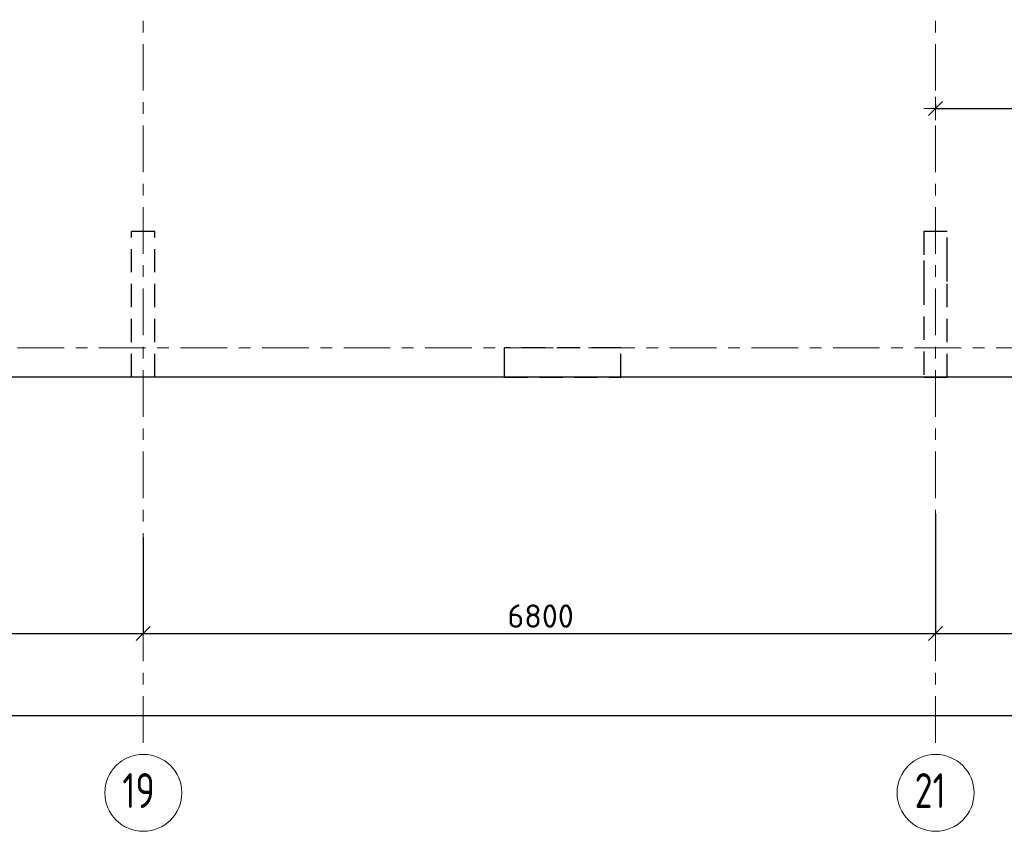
# Model space of a CAD drawing. Header units: metres. Extents: x -38 to 97, y -15 to 21.
# Tile 22 of 111: x 47.09 to 55.54, y -4.15 to 2.82. Entities that reach past the tile are written whole.
import ezdxf

# ---------------------------------------------------------------- set-up
doc = ezdxf.new("R2010")
doc.units = ezdxf.units.M
doc.header["$PDMODE"] = 65
for name, pattern in [('______11', [0.5, 0.4, -0.05, 0, -0.05]), ('______2', [0.27, 0.2, -0.07]), ('______5', [1.1, 0.8, -0.1, 0.1, -0.1])]:
    doc.linetypes.add(name, pattern=pattern)
for name, color, linetype, lineweight in [('XR$2$Осевая линия (1)', 7, '______5', 13), ('XR$2$Размерная линия (1)', 7, 'Continuous', 13), ('XR$3$Перекрытие (1)', 7, 'Continuous', 35), ('XR$3$Размерная линия (1)', 7, 'Continuous', 13), ('XR$5$Перекрытие (1)', 7, 'Continuous', 35), ('XR$5$Размерная линия (1)', 7, 'Continuous', 13)]:
    doc.layers.add(name, color=color, linetype=linetype, lineweight=lineweight)
doc.layers.add('XR$7$Стена_ бетон несущ.', color=7, linetype='Continuous', lineweight=70, true_color=0xb4b496)
doc.styles.add('ISOCPEUR', font='txt')
doc.dimstyles.new('DIMSTYLE_3', dxfattribs={"dimtxt": 0.2, "dimasz": 0.2, "dimexe": 0, "dimexo": 0, "dimgap": 0.1, "dimtad": 2, "dimdec": 0, "dimlfac": 1000, "dimrnd": 5, "dimzin": 12, "dimdsep": 46, "dimtxsty": 'ISOCPEUR', "dimblk1": 'ALL_ML_STRICH', "dimblk2": 'ALL_ML_STRICH', "dimsah": 1, "dimcen": 0, "dimclrd": 7, "dimclre": 256, "dimclrt": 7, "dimadec": 0, "dimazin": 0, "dimtfac": 1, "dimtdec": 0, "dimtix": 1, "dimtmove": 2, "dimatfit": 3, "dimfxl": 0, "dimtzin": 0, "dimlwd": 0, "dimlwe": -3, "dimarcsym": 0})

# ---------------------------------------------------------------- blocks, each defined once
blk = doc.blocks.new('ALL_ML_STRICH')
at = {"color": 0, "linetype": 'ByBlock', "lineweight": -2}
for p, q in [((0, -0.5), (0, 0.5)), ((-1, 0), (0.5, 0)), ((-0.3, -0.3), (0.3, 0.3))]:
    blk.add_line(p, q, dxfattribs=at)
blk = doc.blocks.new('*D12')
at = {"layer": 'DEFPOINTS', "color": 7, "linetype": 'Continuous', "lineweight": 13, "transparency": 33554687}
for p in [(0.5, -3.1033), (0.5, -3.1563), (61.6, -3.1401)]:
    blk.add_point(p, dxfattribs=at)
at = {"layer": 'XR$2$Размерная линия (1)', "color": 9, "linetype": 'Continuous', "lineweight": -2, "true_color": 0xc7c7c7, "transparency": 33554687}
for p, q in [((0.5, -3.1233), (0.5, -3.1563)), ((61.6, -3.1563), (61.6, -3.1563))]:
    blk.add_line(p, q, dxfattribs=at)
at = {"layer": 'XR$2$Размерная линия (1)', "color": 7, "linetype": 'Continuous', "lineweight": -2, "transparency": 33554687}
blk.add_line((0.5, -3.1563), (61.6, -3.1563), dxfattribs=at)
at = {"layer": 'XR$2$Размерная линия (1)', "color": 7, "linetype": 'Continuous', "lineweight": 13, "transparency": 33554687, "xscale": 0.2, "yscale": 0.2, "zscale": 0.2, "rotation": 180}
blk.add_blockref('ALL_ML_STRICH', (0.5, -3.1563), dxfattribs=at)
at = {"layer": 'XR$2$Размерная линия (1)', "color": 7, "linetype": 'Continuous', "lineweight": 13, "transparency": 33554687, "xscale": 0.2, "yscale": 0.2, "zscale": 0.2}
blk.add_blockref('ALL_ML_STRICH', (61.6, -3.1563), dxfattribs=at)
at = {"layer": 'XR$2$Размерная линия (1)', "color": 7, "linetype": 'Continuous', "lineweight": 13, "transparency": 33554687, "insert": (31.1, -3.0063), "char_height": 0.2, "width": 1, "attachment_point": 5, "style": 'ISOCPEUR'}
blk.add_mtext('\\A1;{61100}', dxfattribs=at)
blk = doc.blocks.new('*D23')
at = {"layer": 'DEFPOINTS', "color": 7, "linetype": 'Continuous', "lineweight": 13, "transparency": 33554687}
for p in [(41.45, -1.5748), (48.15, -1.6059), (41.45, -2.452)]:
    blk.add_point(p, dxfattribs=at)
at = {"layer": 'XR$2$Размерная линия (1)', "color": 9, "linetype": 'Continuous', "lineweight": -2, "true_color": 0xc7c7c7, "transparency": 33554687}
for p, q in [((41.45, -1.5948), (41.45, -2.452)), ((48.15, -1.6259), (48.15, -2.452))]:
    blk.add_line(p, q, dxfattribs=at)
at = {"layer": 'XR$2$Размерная линия (1)', "color": 7, "linetype": 'Continuous', "lineweight": -2, "transparency": 33554687}
blk.add_line((41.45, -2.452), (48.15, -2.452), dxfattribs=at)
at = {"layer": 'XR$2$Размерная линия (1)', "color": 7, "linetype": 'Continuous', "lineweight": 13, "transparency": 33554687, "xscale": 0.2, "yscale": 0.2, "zscale": 0.2, "rotation": 180}
blk.add_blockref('ALL_ML_STRICH', (41.45, -2.452), dxfattribs=at)
at = {"layer": 'XR$2$Размерная линия (1)', "color": 7, "linetype": 'Continuous', "lineweight": 13, "transparency": 33554687, "xscale": 0.2, "yscale": 0.2, "zscale": 0.2}
blk.add_blockref('ALL_ML_STRICH', (48.15, -2.452), dxfattribs=at)
at = {"layer": 'XR$2$Размерная линия (1)', "color": 7, "linetype": 'Continuous', "lineweight": 13, "transparency": 33554687, "insert": (44.81, -2.302), "char_height": 0.2, "width": 0.8, "attachment_point": 5, "style": 'ISOCPEUR'}
blk.add_mtext('\\A1;{6700}', dxfattribs=at)
blk = doc.blocks.new('*D24')
at = {"layer": 'DEFPOINTS', "color": 7, "linetype": 'Continuous', "lineweight": 13, "transparency": 33554687}
for p in [(54.95, -1.4027), (48.15, -1.6059), (48.15, -2.452)]:
    blk.add_point(p, dxfattribs=at)
at = {"layer": 'XR$2$Размерная линия (1)', "color": 9, "linetype": 'Continuous', "lineweight": -2, "true_color": 0xc7c7c7, "transparency": 33554687}
for p, q in [((54.95, -1.4227), (54.95, -2.452)), ((48.15, -1.6259), (48.15, -2.452))]:
    blk.add_line(p, q, dxfattribs=at)
at = {"layer": 'XR$2$Размерная линия (1)', "color": 7, "linetype": 'Continuous', "lineweight": -2, "transparency": 33554687}
blk.add_line((48.15, -2.452), (54.95, -2.452), dxfattribs=at)
at = {"layer": 'XR$2$Размерная линия (1)', "color": 7, "linetype": 'Continuous', "lineweight": 13, "transparency": 33554687, "xscale": 0.2, "yscale": 0.2, "zscale": 0.2, "rotation": 180}
blk.add_blockref('ALL_ML_STRICH', (48.15, -2.452), dxfattribs=at)
at = {"layer": 'XR$2$Размерная линия (1)', "color": 7, "linetype": 'Continuous', "lineweight": 13, "transparency": 33554687, "xscale": 0.2, "yscale": 0.2, "zscale": 0.2}
blk.add_blockref('ALL_ML_STRICH', (54.95, -2.452), dxfattribs=at)
at = {"layer": 'XR$2$Размерная линия (1)', "color": 7, "linetype": 'Continuous', "lineweight": 13, "transparency": 33554687, "insert": (51.56, -2.302), "char_height": 0.2, "width": 0.8, "attachment_point": 5, "style": 'ISOCPEUR'}
blk.add_mtext('\\A1;{6800}', dxfattribs=at)
blk = doc.blocks.new('*D25')
at = {"layer": 'DEFPOINTS', "color": 7, "linetype": 'Continuous', "lineweight": 13, "transparency": 33554687}
for p in [(61.6, -1.033), (54.95, -1.4027), (54.95, -2.452)]:
    blk.add_point(p, dxfattribs=at)
at = {"layer": 'XR$2$Размерная линия (1)', "color": 9, "linetype": 'Continuous', "lineweight": -2, "true_color": 0xc7c7c7, "transparency": 33554687}
for p, q in [((61.6, -1.053), (61.6, -2.452)), ((54.95, -1.4227), (54.95, -2.452))]:
    blk.add_line(p, q, dxfattribs=at)
at = {"layer": 'XR$2$Размерная линия (1)', "color": 7, "linetype": 'Continuous', "lineweight": -2, "transparency": 33554687}
blk.add_line((54.95, -2.452), (61.6, -2.452), dxfattribs=at)
at = {"layer": 'XR$2$Размерная линия (1)', "color": 7, "linetype": 'Continuous', "lineweight": 13, "transparency": 33554687, "xscale": 0.2, "yscale": 0.2, "zscale": 0.2, "rotation": 180}
blk.add_blockref('ALL_ML_STRICH', (54.95, -2.452), dxfattribs=at)
at = {"layer": 'XR$2$Размерная линия (1)', "color": 7, "linetype": 'Continuous', "lineweight": 13, "transparency": 33554687, "xscale": 0.2, "yscale": 0.2, "zscale": 0.2}
blk.add_blockref('ALL_ML_STRICH', (61.6, -2.452), dxfattribs=at)
at = {"layer": 'XR$2$Размерная линия (1)', "color": 7, "linetype": 'Continuous', "lineweight": 13, "transparency": 33554687, "insert": (58.285, -2.302), "char_height": 0.2, "width": 0.8, "attachment_point": 5, "style": 'ISOCPEUR'}
blk.add_mtext('\\A1;{6650}', dxfattribs=at)
blk = doc.blocks.new('*D91')
at = {"layer": 'DEFPOINTS', "color": 7, "linetype": 'Continuous', "lineweight": 13, "transparency": 33554687}
for p in [(56.866, 2.7686), (54.95, 2.1174), (54.95, 2.0554)]:
    blk.add_point(p, dxfattribs=at)
at = {"layer": 'XR$3$Размерная линия (1)', "color": 9, "linetype": 'Continuous', "lineweight": -2, "true_color": 0xc7c7c7, "transparency": 33554687}
for p, q in [((56.866, 2.7486), (56.866, 2.0554)), ((54.95, 2.0974), (54.95, 2.0554))]:
    blk.add_line(p, q, dxfattribs=at)
at = {"layer": 'XR$3$Размерная линия (1)', "color": 7, "linetype": 'Continuous', "lineweight": -2, "transparency": 33554687}
blk.add_line((54.95, 2.0554), (56.866, 2.0554), dxfattribs=at)
at = {"layer": 'XR$3$Размерная линия (1)', "color": 7, "linetype": 'Continuous', "lineweight": 13, "transparency": 33554687, "xscale": 0.2, "yscale": 0.2, "zscale": 0.2, "rotation": 180}
blk.add_blockref('ALL_ML_STRICH', (54.95, 2.0554), dxfattribs=at)
at = {"layer": 'XR$3$Размерная линия (1)', "color": 7, "linetype": 'Continuous', "lineweight": 13, "transparency": 33554687, "xscale": 0.2, "yscale": 0.2, "zscale": 0.2}
blk.add_blockref('ALL_ML_STRICH', (56.866, 2.0554), dxfattribs=at)
at = {"layer": 'XR$3$Размерная линия (1)', "color": 7, "linetype": 'Continuous', "lineweight": 13, "transparency": 33554687, "insert": (55.958, 2.2054), "char_height": 0.2, "width": 0.8, "attachment_point": 5, "style": 'ISOCPEUR'}
blk.add_mtext('\\A1;{1915}', dxfattribs=at)
blk = doc.blocks.new('*D388')
at = {"layer": 'DEFPOINTS', "color": 7, "linetype": 'Continuous', "lineweight": 13, "transparency": 33554687}
for p in [(56.866, 2.7686), (54.95, 2.1174), (54.95, 2.0554)]:
    blk.add_point(p, dxfattribs=at)
at = {"layer": 'XR$5$Размерная линия (1)', "color": 9, "linetype": 'Continuous', "lineweight": -2, "true_color": 0xc7c7c7, "transparency": 33554687}
for p, q in [((56.866, 2.7486), (56.866, 2.0554)), ((54.95, 2.0974), (54.95, 2.0554))]:
    blk.add_line(p, q, dxfattribs=at)
at = {"layer": 'XR$5$Размерная линия (1)', "color": 7, "linetype": 'Continuous', "lineweight": -2, "transparency": 33554687}
blk.add_line((54.95, 2.0554), (56.866, 2.0554), dxfattribs=at)
at = {"layer": 'XR$5$Размерная линия (1)', "color": 7, "linetype": 'Continuous', "lineweight": 13, "transparency": 33554687, "xscale": 0.2, "yscale": 0.2, "zscale": 0.2, "rotation": 180}
blk.add_blockref('ALL_ML_STRICH', (54.95, 2.0554), dxfattribs=at)
at = {"layer": 'XR$5$Размерная линия (1)', "color": 7, "linetype": 'Continuous', "lineweight": 13, "transparency": 33554687, "xscale": 0.2, "yscale": 0.2, "zscale": 0.2}
blk.add_blockref('ALL_ML_STRICH', (56.866, 2.0554), dxfattribs=at)
at = {"layer": 'XR$5$Размерная линия (1)', "color": 7, "linetype": 'Continuous', "lineweight": 13, "transparency": 33554687, "insert": (55.958, 2.2054), "char_height": 0.2, "width": 0.8, "attachment_point": 5, "style": 'ISOCPEUR'}
blk.add_mtext('\\A1;{1915}', dxfattribs=at)

msp = doc.modelspace()

# ---------------------------------------------------------------- linework, layer by layer
at = {"layer": 'XR$2$Осевая линия (1)', "color": 253, "linetype": '______11', "lineweight": 13, "true_color": 0xa0a0a0, "transparency": 33554687}
for p, q in [((54.95, -3.39), (54.95, 8.98)), ((48.15, -3.39), (48.15, 8.13)), ((-2.63, 0), (62.6, 0))]:
    msp.add_line(p, q, dxfattribs=at)
at = {"layer": 'XR$2$Осевая линия (1)', "color": 7, "linetype": 'Continuous', "lineweight": 13, "transparency": 33554687}
for centre in [(48.1504, -3.8199), (54.9504, -3.8199)]:
    msp.add_circle(centre, 0.3304, dxfattribs=at)
at = {"layer": 'XR$3$Перекрытие (1)', "color": 7, "linetype": 'Continuous', "lineweight": 25, "transparency": 33554687}
msp.add_line((61.85, -0.2498), (32.725, -0.2498), dxfattribs=at)
at = {"layer": 'XR$5$Перекрытие (1)', "color": 7, "linetype": 'Continuous', "lineweight": 25, "transparency": 33554687}
msp.add_line((61.85, -0.2498), (32.725, -0.2498), dxfattribs=at)
at = {"layer": 'XR$7$Стена_ бетон несущ.', "color": 253, "linetype": '______2', "lineweight": -3, "true_color": 0xa0a0a0, "transparency": 33554687}
for p, q in [((48.25, 1), (48.05, 1)), ((48.05, -0.25), (48.05, 1)), ((48.25, -0.25), (48.25, 1)), ((55.05, 1), (54.85, 1)), ((54.85, 1), (54.85, 0.75)), ((55.05, 0.75), (55.05, 1)), ((54.85, 0.75), (54.85, 0.57)), ((55.05, 0.57), (55.05, 0.75)), ((54.85, 0.57), (54.85, -0.25)), ((55.05, -0.25), (55.05, 0.57)), ((51.2497, -0.2), (51.2497, 0)), ((52.1998, 0), (51.2497, 0)), ((52.25, 0), (52.1998, 0)), ((52.25, -0.25), (52.25, 0)), ((48.25, -0.25), (48.05, -0.25)), ((51.2497, -0.25), (51.2497, -0.2)), ((51.2497, -0.25), (52.25, -0.25)), ((54.85, -0.25), (55.05, -0.25))]:
    msp.add_line(p, q, dxfattribs=at)

# ---------------------------------------------------------------- texts
at = {"layer": 'XR$2$Осевая линия (1)', "color": 7, "linetype": 'Continuous', "lineweight": 13, "transparency": 33554687, "char_height": 0.3, "width": 0.472281, "attachment_point": 7, "style": 'ISOCPEUR'}
for s, insert in [('\\W0.75;19', (47.9704, -3.9504)), ('\\W0.75;21', (54.7704, -3.9504))]:
    msp.add_mtext(s, dxfattribs=dict(at, insert=insert))

# ---------------------------------------------------------------- dimensions: what is measured, and where the dimension line sits
at = {"layer": 'XR$2$Размерная линия (1)', "color": 7, "linetype": 'Continuous', "lineweight": 13, "transparency": 33554687}
for base, p1, p2, picture, middle in [((61.6, -2.452), (54.95, -1.4227), (61.6, -1.053), '*D25', (58.285, -2.302)), ((54.95, -2.452), (48.15, -1.6259), (54.95, -1.4227), '*D24', (51.56, -2.302)), ((48.15, -2.452), (41.45, -1.5948), (48.15, -1.6259), '*D23', (44.81, -2.302)), ((61.6, -3.1563), (0.5, -3.1233), (61.6, -3.1563), '*D12', (31.1, -3.0063))]:
    dim = msp.add_linear_dim(base=base, p1=p1, p2=p2, dimstyle='DIMSTYLE_3', override={"dimpost": '<>', "dimclrd": 7, "dimclre": 9, "dimclrt": 7, "dimlwd": 0, "dimlwe": 65533}, dxfattribs=at)
    dim.commit()
    dim.dimension.update_dxf_attribs({"geometry": picture, "text_midpoint": middle, "dimtype": 160})
at = {"layer": 'XR$3$Размерная линия (1)', "color": 7, "linetype": 'Continuous', "lineweight": 13, "transparency": 33554687}
dim = msp.add_linear_dim(base=(56.866, 2.0554), p1=(54.95, 2.0974), p2=(56.866, 2.7486), dimstyle='DIMSTYLE_3', override={"dimpost": '<>', "dimclrd": 7, "dimclre": 9, "dimclrt": 7, "dimlwd": 0, "dimlwe": 65533}, dxfattribs=at)
dim.commit()
dim.dimension.update_dxf_attribs({"geometry": '*D91', "text_midpoint": (55.958, 2.2054), "dimtype": 160})
at = {"layer": 'XR$5$Размерная линия (1)', "color": 7, "linetype": 'Continuous', "lineweight": 13, "transparency": 33554687}
dim = msp.add_linear_dim(base=(56.866, 2.0554), p1=(54.95, 2.0974), p2=(56.866, 2.7486), dimstyle='DIMSTYLE_3', override={"dimpost": '<>', "dimclrd": 7, "dimclre": 9, "dimclrt": 7, "dimlwd": 0, "dimlwe": 65533}, dxfattribs=at)
dim.commit()
dim.dimension.update_dxf_attribs({"geometry": '*D388', "text_midpoint": (55.958, 2.2054), "dimtype": 160})

doc.saveas('drawing.dxf')
